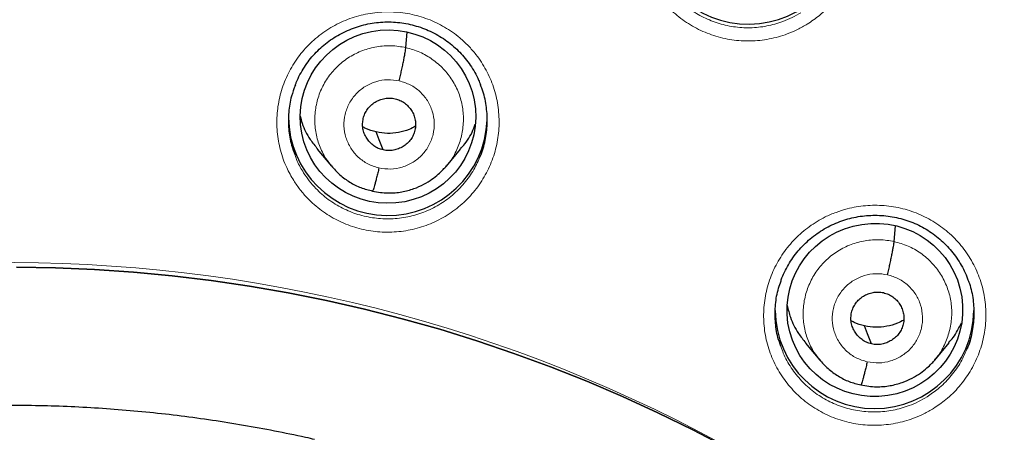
# Model space of a CAD drawing. Header units: millimetres. Extents: x 8 to 2236, y 12 to 2208.
# Tile 83 of 173: x 1087 to 1104, y 1899 to 1906. Entities that reach past the tile are written whole.
import ezdxf

# ---------------------------------------------------------------- set-up
doc = ezdxf.new("R2010")
doc.units = ezdxf.units.MM

msp = doc.modelspace()

# ---------------------------------------------------------------- linework, layer by layer
at = {"color": 7, "linetype": 'Continuous', "lineweight": 30}
for p, q in [((1093.967, 1905.817), (1093.99, 1906.079)), ((1092.452, 1904.084), (1092.697, 1903.79)), ((1094.66, 1903.789), (1094.904, 1904.083)), ((1102.317, 1902.504), (1102.341, 1902.773)), ((1100.801, 1900.77), (1101.047, 1900.476)), ((1103.011, 1900.479), (1103.255, 1900.774)), ((1103.015, 1900.493), (1103.007, 1900.483))]:
    msp.add_line(p, q, dxfattribs=at)
at = {"color": 7, "linetype": 'Continuous', "lineweight": 30, "flags": 128}
for points in [[(1093.578, 1904.068), (1093.512, 1904.24), (1093.461, 1904.376)], [(1087.306, 1902.066), (1087.974, 1902.055), (1088.641, 1902.026), (1089.307, 1901.981), (1089.972, 1901.918), (1090.635, 1901.839), (1091.295, 1901.742), (1091.953, 1901.628), (1092.607, 1901.497), (1093.258, 1901.35), (1093.904, 1901.186), (1094.546, 1901.005), (1095.183, 1900.808), (1095.815, 1900.594), (1096.44, 1900.364), (1097.059, 1900.119), (1097.672, 1899.857), (1098.277, 1899.58), (1098.874, 1899.287), (1099.464, 1898.979)], [(1099.464, 1898.979), (1098.874, 1899.287), (1098.277, 1899.58), (1097.672, 1899.857), (1097.059, 1900.119), (1096.44, 1900.364), (1095.815, 1900.594), (1095.183, 1900.808), (1094.546, 1901.005), (1093.904, 1901.186), (1093.258, 1901.35), (1092.607, 1901.497), (1091.953, 1901.628), (1091.295, 1901.742), (1090.635, 1901.839), (1089.972, 1901.918), (1089.307, 1901.981), (1088.641, 1902.026), (1087.974, 1902.055), (1087.306, 1902.066)], [(1101.928, 1900.755), (1101.863, 1900.928), (1101.811, 1901.063)]]:
    msp.add_lwpolyline(points, dxfattribs=at)
at = {"color": 7, "linetype": 'Continuous', "lineweight": 30}
for centre, radius, start, end in [((1099.824, 1907.918), 1.7, 182.2275, 359.1508), ((1093.659, 1904.651), 1.701, 180.8518, 357.6092), ((1101.981, 1901.35), 1.7, 180.8369, 359.1631)]:
    msp.add_arc(centre, radius, start, end, dxfattribs=at)
at = {"color": 252, "linetype": 'Continuous', "lineweight": 0}
msp.add_arc((1087.204, 1876.693), 25.451, 358.8948, 180.82, dxfattribs=at)
at = {"color": 7, "linetype": 'Continuous', "lineweight": 30}
for centre, major_axis, ratio in [((1093.662, 1904.638), (1.495, 0.135), 0.986364), ((1101.987, 1901.336), (1.486, 0.226), 0.983473)]:
    msp.add_ellipse(centre, major_axis=major_axis, ratio=ratio, dxfattribs=at)
for points, knots in [([(1134.331, 1875.353), (1134.343, 1875.496), (1134.37, 1875.795), (1134.405, 1876.267), (1134.438, 1876.783), (1134.468, 1877.344), (1134.492, 1877.949), (1134.509, 1878.6), (1134.517, 1879.273), (1134.515, 1879.968), (1134.502, 1880.682), (1134.478, 1881.433), (1134.439, 1882.213), (1134.386, 1883.01), (1134.3, 1884.018), (1134.166, 1885.231), (1133.964, 1886.642), (1133.716, 1888.042), (1133.424, 1889.428), (1133.09, 1890.8), (1132.706, 1892.187), (1132.271, 1893.587), (1131.781, 1894.997), (1131.249, 1896.386), (1130.717, 1897.653), (1130.197, 1898.802), (1129.702, 1899.827), (1129.194, 1900.818), (1128.675, 1901.776), (1128.146, 1902.701), (1127.609, 1903.593), (1127.07, 1904.445), (1126.531, 1905.259), (1125.993, 1906.036), (1125.459, 1906.776), (1124.93, 1907.479), (1124.407, 1908.147), (1123.893, 1908.78), (1123.388, 1909.38), (1122.888, 1909.954), (1122.384, 1910.514), (1121.862, 1911.075), (1121.315, 1911.645), (1120.737, 1912.226), (1120.124, 1912.821), (1119.474, 1913.428), (1118.785, 1914.046), (1118.061, 1914.67), (1117.301, 1915.298), (1116.502, 1915.929), (1115.665, 1916.56), (1114.895, 1917.113), (1114.195, 1917.596), (1113.566, 1918.014), (1112.898, 1918.443), (1112.188, 1918.88), (1111.437, 1919.324), (1110.642, 1919.774), (1109.828, 1920.213), (1108.996, 1920.64), (1108.149, 1921.055), (1107.262, 1921.468), (1106.336, 1921.876), (1105.369, 1922.277), (1104.377, 1922.663), (1103.361, 1923.034), (1102.322, 1923.386), (1101.245, 1923.725), (1100.13, 1924.048), (1098.977, 1924.352), (1097.787, 1924.634), (1096.558, 1924.894), (1095.338, 1925.118), (1094.127, 1925.309), (1092.931, 1925.468), (1091.706, 1925.598), (1090.454, 1925.7), (1089.175, 1925.766), (1088.142, 1925.798), (1087.535, 1925.794), (1087.363, 1925.793)], [0, 0, 0, 0, 0.005494, 0.011571, 0.018232, 0.025477, 0.033308, 0.041725, 0.050729, 0.059499, 0.068765, 0.078526, 0.088784, 0.099248, 0.109693, 0.128299, 0.146842, 0.165323, 0.183741, 0.202094, 0.22038, 0.23985, 0.259237, 0.278535, 0.297739, 0.31276, 0.327599, 0.342038, 0.35607, 0.369968, 0.383443, 0.396496, 0.409128, 0.421342, 0.433138, 0.444517, 0.455459, 0.465991, 0.476113, 0.485829, 0.495456, 0.505282, 0.515477, 0.526042, 0.536979, 0.548521, 0.560452, 0.572772, 0.585484, 0.598589, 0.612092, 0.625996, 0.635216, 0.644931, 0.655143, 0.665856, 0.677074, 0.688802, 0.701041, 0.712712, 0.724817, 0.737359, 0.750338, 0.763757, 0.777618, 0.791262, 0.80531, 0.819761, 0.834616, 0.849872, 0.865529, 0.881585, 0.898037, 0.913147, 0.928574, 0.944316, 0.960371, 0.976739, 0.993419, 1, 1, 1, 1]), ([(1042.547, 1883.607), (1042.551, 1883.635), (1042.588, 1883.908), (1042.669, 1884.425), (1042.793, 1885.157), (1042.93, 1885.886), (1043.079, 1886.614), (1043.241, 1887.338), (1043.415, 1888.06), (1043.601, 1888.779), (1043.8, 1889.495), (1044.01, 1890.207), (1044.233, 1890.916), (1044.468, 1891.622), (1044.714, 1892.323), (1044.973, 1893.02), (1045.243, 1893.713), (1045.526, 1894.401), (1045.819, 1895.084), (1046.125, 1895.763), (1046.442, 1896.436), (1046.77, 1897.105), (1047.11, 1897.767), (1047.461, 1898.424), (1047.823, 1899.075), (1048.196, 1899.721), (1048.58, 1900.36), (1048.975, 1900.992), (1049.381, 1901.618), (1049.797, 1902.237), (1050.223, 1902.85), (1050.66, 1903.455), (1051.108, 1904.053), (1051.565, 1904.644), (1052.032, 1905.227), (1052.51, 1905.802), (1052.996, 1906.37), (1053.493, 1906.929), (1053.999, 1907.48), (1054.514, 1908.023), (1055.039, 1908.557), (1055.572, 1909.083), (1056.114, 1909.599), (1056.666, 1910.107), (1057.225, 1910.606), (1057.793, 1911.095), (1058.369, 1911.575), (1058.954, 1912.046), (1059.546, 1912.507), (1060.146, 1912.958), (1060.754, 1913.399), (1061.369, 1913.83), (1061.991, 1914.251), (1062.62, 1914.662), (1063.257, 1915.062), (1063.9, 1915.452), (1064.549, 1915.832), (1065.205, 1916.2), (1065.867, 1916.558), (1066.535, 1916.905), (1067.209, 1917.241), (1067.889, 1917.566), (1068.574, 1917.879), (1069.264, 1918.182), (1069.959, 1918.473), (1070.659, 1918.752), (1071.364, 1919.02), (1072.073, 1919.277), (1072.787, 1919.522), (1073.504, 1919.755), (1074.226, 1919.976), (1074.951, 1920.185), (1075.679, 1920.383), (1076.411, 1920.568), (1077.146, 1920.742), (1077.884, 1920.903), (1078.624, 1921.053), (1079.367, 1921.19), (1080.112, 1921.315), (1080.859, 1921.428), (1081.608, 1921.528), (1082.358, 1921.616), (1083.11, 1921.692), (1083.863, 1921.756), (1084.617, 1921.807), (1085.372, 1921.846), (1086.127, 1921.872), (1086.791, 1921.885), (1087.203, 1921.886), (1087.363, 1921.887)], [0, 0, 0, 0, 0.001332, 0.012995, 0.024659, 0.036323, 0.047987, 0.05965, 0.071314, 0.082978, 0.094641, 0.106305, 0.117968, 0.129632, 0.141295, 0.152959, 0.164622, 0.176286, 0.187949, 0.199612, 0.211275, 0.222939, 0.234602, 0.246265, 0.257928, 0.269591, 0.281254, 0.292916, 0.304579, 0.316242, 0.327905, 0.339567, 0.35123, 0.362892, 0.374555, 0.386217, 0.39788, 0.409542, 0.421204, 0.432866, 0.444528, 0.45619, 0.467852, 0.479514, 0.491176, 0.502838, 0.5145, 0.526161, 0.537823, 0.549484, 0.561146, 0.572807, 0.584469, 0.59613, 0.607791, 0.619453, 0.631114, 0.642775, 0.654436, 0.666097, 0.677758, 0.689419, 0.70108, 0.712741, 0.724401, 0.736062, 0.747723, 0.759384, 0.771044, 0.782705, 0.794366, 0.806026, 0.817687, 0.829347, 0.841008, 0.852668, 0.864328, 0.875989, 0.887649, 0.89931, 0.91097, 0.92263, 0.934291, 0.945951, 0.957611, 0.969271, 0.980932, 0.992592, 1, 1, 1, 1]), ([(1087.363, 1921.887), (1087.495, 1921.886), (1087.879, 1921.885), (1088.515, 1921.874), (1089.27, 1921.849), (1090.025, 1921.812), (1090.779, 1921.762), (1091.532, 1921.7), (1092.284, 1921.625), (1093.035, 1921.538), (1093.784, 1921.439), (1094.531, 1921.328), (1095.277, 1921.204), (1096.02, 1921.069), (1096.76, 1920.921), (1097.498, 1920.761), (1098.233, 1920.588), (1098.966, 1920.404), (1099.695, 1920.208), (1100.42, 1920), (1101.142, 1919.78), (1101.86, 1919.548), (1102.574, 1919.305), (1103.283, 1919.05), (1103.989, 1918.783), (1104.689, 1918.504), (1105.385, 1918.215), (1106.076, 1917.914), (1106.762, 1917.601), (1107.442, 1917.278), (1108.116, 1916.943), (1108.785, 1916.597), (1109.448, 1916.241), (1110.104, 1915.873), (1110.755, 1915.495), (1111.398, 1915.106), (1112.035, 1914.707), (1112.666, 1914.298), (1113.289, 1913.878), (1113.904, 1913.448), (1114.513, 1913.008), (1115.114, 1912.558), (1115.707, 1912.098), (1116.292, 1911.628), (1116.869, 1911.149), (1117.438, 1910.661), (1117.999, 1910.163), (1118.551, 1909.657), (1119.094, 1909.141), (1119.629, 1908.616), (1120.154, 1908.083), (1120.67, 1907.541), (1121.177, 1906.991), (1121.675, 1906.433), (1122.163, 1905.866), (1122.641, 1905.292), (1123.11, 1904.71), (1123.568, 1904.12), (1124.017, 1903.523), (1124.455, 1902.918), (1124.883, 1902.307), (1125.3, 1901.688), (1125.707, 1901.063), (1126.103, 1900.431), (1126.488, 1899.793), (1126.862, 1899.148), (1127.226, 1898.498), (1127.578, 1897.841), (1127.919, 1897.179), (1128.248, 1896.512), (1128.567, 1895.839), (1128.873, 1895.161), (1129.169, 1894.478), (1129.452, 1893.79), (1129.724, 1893.098), (1129.984, 1892.401), (1130.232, 1891.701), (1130.468, 1890.996), (1130.692, 1890.287), (1130.904, 1889.575), (1131.104, 1888.86), (1131.292, 1888.141), (1131.467, 1887.42), (1131.63, 1886.695), (1131.781, 1885.968), (1131.919, 1885.239), (1132.045, 1884.508), (1132.153, 1883.811), (1132.214, 1883.357), (1132.242, 1883.148)], [0, 0, 0, 0, 0.006061, 0.017637, 0.029213, 0.040789, 0.052365, 0.063941, 0.075517, 0.087093, 0.098669, 0.110245, 0.121821, 0.133397, 0.144973, 0.156549, 0.168125, 0.179701, 0.191277, 0.202853, 0.214429, 0.226006, 0.237582, 0.249158, 0.260734, 0.272311, 0.283887, 0.295464, 0.30704, 0.318617, 0.330193, 0.34177, 0.353346, 0.364923, 0.3765, 0.388076, 0.399653, 0.41123, 0.422807, 0.434384, 0.445961, 0.457538, 0.469115, 0.480692, 0.49227, 0.503847, 0.515424, 0.527002, 0.538579, 0.550157, 0.561734, 0.573312, 0.584889, 0.596467, 0.608045, 0.619623, 0.631201, 0.642779, 0.654357, 0.665935, 0.677513, 0.689091, 0.70067, 0.712248, 0.723826, 0.735405, 0.746983, 0.758562, 0.770141, 0.781719, 0.793298, 0.804877, 0.816456, 0.828035, 0.839614, 0.851193, 0.862772, 0.874351, 0.88593, 0.897509, 0.909088, 0.920667, 0.932247, 0.943826, 0.955405, 0.966985, 0.978564, 0.990143, 1, 1, 1, 1]), ([(1092.075, 1905.172), (1092.081, 1905.189), (1092.104, 1905.252), (1092.155, 1905.356), (1092.229, 1905.483), (1092.314, 1905.603), (1092.408, 1905.714), (1092.51, 1905.815), (1092.621, 1905.907), (1092.74, 1905.989), (1092.866, 1906.062), (1093, 1906.124), (1093.138, 1906.175), (1093.281, 1906.215), (1093.426, 1906.242), (1093.572, 1906.256), (1093.718, 1906.258), (1093.862, 1906.247), (1094.005, 1906.224), (1094.146, 1906.188), (1094.284, 1906.141), (1094.419, 1906.082), (1094.548, 1906.011), (1094.67, 1905.931), (1094.785, 1905.84), (1094.89, 1905.74), (1094.985, 1905.633), (1095.071, 1905.517), (1095.146, 1905.394), (1095.205, 1905.281), (1095.233, 1905.208), (1095.244, 1905.18)], [0, 0, 0, 0, 0.013158, 0.049536, 0.085898, 0.122011, 0.157712, 0.192912, 0.227903, 0.263232, 0.298947, 0.334945, 0.3711, 0.407266, 0.443286, 0.479059, 0.514526, 0.549642, 0.58489, 0.620433, 0.656216, 0.692162, 0.72818, 0.76414, 0.799957, 0.83557, 0.870881, 0.906185, 0.941805, 0.977681, 1, 1, 1, 1]), ([(1093.854, 1905.25), (1093.861, 1905.279), (1093.875, 1905.339), (1093.894, 1905.429), (1093.913, 1905.516), (1093.93, 1905.598), (1093.944, 1905.671), (1093.955, 1905.733), (1093.963, 1905.785), (1093.966, 1905.807), (1093.967, 1905.817)], [0, 0, 0, 0, 0.123867, 0.248524, 0.373856, 0.499454, 0.625016, 0.750474, 0.87556, 1, 1, 1, 1]), ([(1092.077, 1905.173), (1092.053, 1905.112), (1091.996, 1904.964), (1091.957, 1904.71), (1091.958, 1904.427), (1091.996, 1904.18), (1092.051, 1904.037), (1092.073, 1903.982)], [0, 0, 0, 0, 0.160131, 0.389446, 0.625399, 0.854492, 1, 1, 1, 1]), ([(1095.241, 1903.969), (1095.245, 1903.977), (1095.29, 1904.069), (1095.334, 1904.265), (1095.368, 1904.546), (1095.345, 1904.832), (1095.302, 1905.045), (1095.252, 1905.157), (1095.241, 1905.181)], [0, 0, 0, 0, 0.021809, 0.247286, 0.479293, 0.704625, 0.93648, 1, 1, 1, 1]), ([(1093.578, 1904.068), (1093.55, 1904.076), (1093.492, 1904.092), (1093.416, 1904.139), (1093.349, 1904.198), (1093.295, 1904.268), (1093.254, 1904.347), (1093.23, 1904.431), (1093.224, 1904.519), (1093.236, 1904.607), (1093.264, 1904.69), (1093.309, 1904.767), (1093.368, 1904.833), (1093.439, 1904.886), (1093.519, 1904.926), (1093.605, 1904.95), (1093.695, 1904.959), (1093.753, 1904.949), (1093.783, 1904.944)], [0, 0, 0, 0, 0.062616, 0.125091, 0.187746, 0.25048, 0.313048, 0.375343, 0.437605, 0.5, 0.562395, 0.624657, 0.686951, 0.74952, 0.812253, 0.874909, 0.937384, 1, 1, 1, 1]), ([(1093.783, 1904.944), (1093.811, 1904.936), (1093.868, 1904.919), (1093.945, 1904.873), (1094.011, 1904.814), (1094.066, 1904.744), (1094.106, 1904.665), (1094.13, 1904.58), (1094.136, 1904.493), (1094.125, 1904.405), (1094.096, 1904.322), (1094.052, 1904.245), (1093.993, 1904.179), (1093.922, 1904.126), (1093.841, 1904.086), (1093.755, 1904.062), (1093.666, 1904.053), (1093.607, 1904.063), (1093.578, 1904.068)], [0, 0, 0, 0, 0.062616, 0.125092, 0.187747, 0.25048, 0.313049, 0.375344, 0.437606, 0.500001, 0.562396, 0.624658, 0.686952, 0.74952, 0.812254, 0.874909, 0.937384, 1, 1, 1, 1]), ([(1092.161, 1904.644), (1092.171, 1904.604), (1092.205, 1904.464), (1092.304, 1904.272), (1092.414, 1904.14), (1092.457, 1904.088)], [0, 0, 0, 0, 0.193261, 0.678503, 1, 1, 1, 1]), ([(1093.461, 1904.376), (1093.399, 1904.391), (1093.317, 1904.411), (1093.247, 1904.455), (1093.231, 1904.465)], [0, 0, 0, 0, 0.769869, 1, 1, 1, 1]), ([(1094.131, 1904.473), (1094.096, 1904.454), (1094.004, 1904.405), (1093.841, 1904.363), (1093.65, 1904.343), (1093.524, 1904.365), (1093.461, 1904.376)], [0, 0, 0, 0, 0.17264, 0.448748, 0.724064, 1, 1, 1, 1]), ([(1094.899, 1904.087), (1094.925, 1904.116), (1095.02, 1904.22), (1095.105, 1904.367), (1095.144, 1904.488), (1095.151, 1904.512)], [0, 0, 0, 0, 0.22986, 0.850577, 1, 1, 1, 1]), ([(1092.693, 1903.797), (1092.74, 1903.744), (1092.835, 1903.639), (1093.007, 1903.515), (1093.195, 1903.418), (1093.331, 1903.384), (1093.399, 1903.367)], [0, 0, 0, 0, 0.251416, 0.501919, 0.751256, 1, 1, 1, 1]), ([(1093.399, 1903.367), (1093.443, 1903.358), (1093.53, 1903.34), (1093.658, 1903.332), (1093.78, 1903.336), (1093.93, 1903.356), (1094.097, 1903.4), (1094.269, 1903.476), (1094.409, 1903.561), (1094.517, 1903.647), (1094.599, 1903.726), (1094.643, 1903.777), (1094.662, 1903.799)], [0, 0, 0, 0, 0.096242, 0.187641, 0.274448, 0.356775, 0.507978, 0.64145, 0.757215, 0.855424, 0.936282, 1, 1, 1, 1]), ([(1093.507, 1903.762), (1093.5, 1903.733), (1093.486, 1903.675), (1093.466, 1903.595), (1093.448, 1903.524), (1093.431, 1903.462), (1093.417, 1903.414), (1093.406, 1903.381), (1093.402, 1903.372), (1093.399, 1903.368)], [0, 0, 0, 0, 0.1474124, 0.2939272, 0.4398243, 0.5851527, 0.7301907, 0.8755675, 1, 1, 1, 1]), ([(1100.38, 1901.829), (1100.382, 1901.835), (1100.398, 1901.888), (1100.441, 1901.982), (1100.507, 1902.109), (1100.585, 1902.23), (1100.674, 1902.345), (1100.773, 1902.452), (1100.881, 1902.552), (1100.998, 1902.642), (1101.121, 1902.721), (1101.251, 1902.79), (1101.385, 1902.847), (1101.523, 1902.892), (1101.665, 1902.925), (1101.809, 1902.946), (1101.955, 1902.955), (1102.103, 1902.951), (1102.249, 1902.935), (1102.394, 1902.907), (1102.535, 1902.867), (1102.671, 1902.815), (1102.801, 1902.752), (1102.924, 1902.678), (1103.041, 1902.594), (1103.151, 1902.499), (1103.254, 1902.395), (1103.347, 1902.282), (1103.43, 1902.162), (1103.501, 1902.036), (1103.549, 1901.937), (1103.569, 1901.879), (1103.573, 1901.867)], [0, 0, 0, 0, 0.005003, 0.040087, 0.074814, 0.109657, 0.144773, 0.180111, 0.215595, 0.251135, 0.286606, 0.321927, 0.357039, 0.39184, 0.42658, 0.461621, 0.496904, 0.532347, 0.567858, 0.603312, 0.638629, 0.673756, 0.708568, 0.743152, 0.778072, 0.813321, 0.848803, 0.884399, 0.919949, 0.955306, 0.990365, 1, 1, 1, 1]), ([(1102.204, 1901.936), (1102.211, 1901.966), (1102.225, 1902.026), (1102.245, 1902.115), (1102.263, 1902.202), (1102.28, 1902.284), (1102.294, 1902.358), (1102.305, 1902.42), (1102.313, 1902.471), (1102.316, 1902.493), (1102.317, 1902.504)], [0, 0, 0, 0, 0.123741, 0.248376, 0.373743, 0.499396, 0.625013, 0.750521, 0.875624, 1, 1, 1, 1]), ([(1100.381, 1900.715), (1100.363, 1900.765), (1100.311, 1900.903), (1100.278, 1901.146), (1100.282, 1901.43), (1100.319, 1901.661), (1100.369, 1901.789), (1100.385, 1901.829)], [0, 0, 0, 0, 0.140382, 0.389643, 0.638906, 0.888227, 1, 1, 1, 1]), ([(1103.569, 1901.867), (1103.581, 1901.841), (1103.63, 1901.727), (1103.671, 1901.511), (1103.689, 1901.227), (1103.651, 1900.945), (1103.606, 1900.756), (1103.563, 1900.669), (1103.562, 1900.668)], [0, 0, 0, 0, 0.070598, 0.301708, 0.53297, 0.764232, 0.995501, 1, 1, 1, 1]), ([(1101.928, 1900.755), (1101.9, 1900.763), (1101.843, 1900.779), (1101.766, 1900.826), (1101.699, 1900.884), (1101.645, 1900.954), (1101.605, 1901.033), (1101.58, 1901.118), (1101.575, 1901.205), (1101.586, 1901.293), (1101.615, 1901.376), (1101.659, 1901.453), (1101.718, 1901.519), (1101.789, 1901.572), (1101.869, 1901.612), (1101.955, 1901.636), (1102.045, 1901.645), (1102.103, 1901.636), (1102.133, 1901.631)], [0, 0, 0, 0, 0.062615, 0.125091, 0.187748, 0.250482, 0.313049, 0.37534, 0.437598, 0.499992, 0.562388, 0.624652, 0.686948, 0.749516, 0.81225, 0.874906, 0.937383, 1, 1, 1, 1]), ([(1102.133, 1901.631), (1102.161, 1901.623), (1102.218, 1901.606), (1102.295, 1901.56), (1102.362, 1901.502), (1102.416, 1901.431), (1102.456, 1901.353), (1102.481, 1901.268), (1102.486, 1901.18), (1102.475, 1901.093), (1102.446, 1901.01), (1102.402, 1900.933), (1102.343, 1900.867), (1102.272, 1900.814), (1102.192, 1900.774), (1102.106, 1900.749), (1102.016, 1900.74), (1101.958, 1900.75), (1101.928, 1900.755)], [0, 0, 0, 0, 0.062615, 0.125092, 0.187748, 0.250482, 0.313049, 0.375341, 0.437599, 0.499993, 0.562389, 0.624653, 0.686949, 0.749517, 0.812251, 0.874906, 0.937383, 1, 1, 1, 1]), ([(1100.488, 1901.414), (1100.504, 1901.345), (1100.544, 1901.177), (1100.654, 1900.957), (1100.763, 1900.826), (1100.807, 1900.774)], [0, 0, 0, 0, 0.292977, 0.719163, 1, 1, 1, 1]), ([(1101.811, 1901.063), (1101.749, 1901.078), (1101.668, 1901.098), (1101.597, 1901.142), (1101.581, 1901.152)], [0, 0, 0, 0, 0.76966, 1, 1, 1, 1]), ([(1102.481, 1901.162), (1102.446, 1901.143), (1102.354, 1901.094), (1102.191, 1901.051), (1102, 1901.031), (1101.874, 1901.052), (1101.811, 1901.063)], [0, 0, 0, 0, 0.172896, 0.448917, 0.72415, 1, 1, 1, 1]), ([(1103.25, 1900.779), (1103.276, 1900.806), (1103.367, 1900.905), (1103.426, 1901.027), (1103.468, 1901.115)], [0, 0, 0, 0, 0.280432, 1, 1, 1, 1]), ([(1101.038, 1900.487), (1101.086, 1900.434), (1101.182, 1900.328), (1101.355, 1900.203), (1101.544, 1900.105), (1101.681, 1900.072), (1101.749, 1900.055)], [0, 0, 0, 0, 0.2517979, 0.5023841, 0.7515563, 1, 1, 1, 1]), ([(1101.749, 1900.055), (1101.794, 1900.046), (1101.88, 1900.029), (1102.009, 1900.021), (1102.131, 1900.025), (1102.28, 1900.045), (1102.448, 1900.09), (1102.622, 1900.165), (1102.763, 1900.251), (1102.873, 1900.337), (1102.957, 1900.417), (1103.001, 1900.468), (1103.021, 1900.491)], [0, 0, 0, 0, 0.095608, 0.186462, 0.272826, 0.354816, 0.505661, 0.639151, 0.755234, 0.853983, 0.935511, 1, 1, 1, 1]), ([(1101.857, 1900.449), (1101.85, 1900.421), (1101.836, 1900.363), (1101.817, 1900.284), (1101.798, 1900.214), (1101.782, 1900.153), (1101.768, 1900.105), (1101.757, 1900.071), (1101.752, 1900.061), (1101.75, 1900.057)], [0, 0, 0, 0, 0.14762, 0.293761, 0.439565, 0.585347, 0.731008, 0.876458, 1, 1, 1, 1]), ([(1064.144, 1878.348), (1064.146, 1878.38), (1064.156, 1878.587), (1064.187, 1878.971), (1064.238, 1879.498), (1064.302, 1880.024), (1064.379, 1880.548), (1064.469, 1881.07), (1064.571, 1881.591), (1064.685, 1882.108), (1064.812, 1882.623), (1064.951, 1883.135), (1065.102, 1883.644), (1065.265, 1884.149), (1065.44, 1884.65), (1065.627, 1885.146), (1065.826, 1885.639), (1066.036, 1886.127), (1066.258, 1886.61), (1066.491, 1887.087), (1066.736, 1887.559), (1066.992, 1888.026), (1067.259, 1888.486), (1067.537, 1888.94), (1067.826, 1889.388), (1068.125, 1889.829), (1068.435, 1890.263), (1068.755, 1890.689), (1069.085, 1891.108), (1069.424, 1891.52), (1069.774, 1891.924), (1070.133, 1892.319), (1070.502, 1892.706), (1070.879, 1893.085), (1071.266, 1893.455), (1071.661, 1893.816), (1072.065, 1894.167), (1072.476, 1894.51), (1072.896, 1894.842), (1073.324, 1895.166), (1073.76, 1895.479), (1074.202, 1895.782), (1074.652, 1896.075), (1075.109, 1896.357), (1075.572, 1896.629), (1076.042, 1896.891), (1076.517, 1897.141), (1076.999, 1897.38), (1077.486, 1897.609), (1077.979, 1897.826), (1078.476, 1898.032), (1078.978, 1898.226), (1079.485, 1898.409), (1079.996, 1898.58), (1080.511, 1898.739), (1081.029, 1898.887), (1081.551, 1899.022), (1082.076, 1899.146), (1082.604, 1899.257), (1083.134, 1899.357), (1083.667, 1899.444), (1084.201, 1899.519), (1084.737, 1899.582), (1085.275, 1899.632), (1085.813, 1899.67), (1086.352, 1899.696), (1086.892, 1899.709), (1087.432, 1899.71), (1087.971, 1899.699), (1088.511, 1899.675), (1089.049, 1899.639), (1089.587, 1899.591), (1090.123, 1899.53), (1090.658, 1899.457), (1091.191, 1899.372), (1091.721, 1899.274), (1092.126, 1899.191), (1092.354, 1899.139), (1092.406, 1899.128)], [0, 0, 0, 0, 0.002386, 0.015825, 0.029263, 0.042702, 0.05614, 0.069578, 0.083016, 0.096454, 0.109892, 0.123329, 0.136766, 0.150203, 0.16364, 0.177076, 0.190512, 0.203948, 0.217383, 0.230818, 0.244253, 0.257687, 0.271121, 0.284554, 0.297987, 0.311419, 0.324851, 0.338283, 0.351714, 0.365145, 0.378575, 0.392005, 0.405434, 0.418863, 0.432291, 0.445719, 0.459146, 0.472573, 0.486, 0.499426, 0.512851, 0.526276, 0.539701, 0.553126, 0.566549, 0.579973, 0.593396, 0.606819, 0.620241, 0.633664, 0.647085, 0.660507, 0.673928, 0.687349, 0.70077, 0.71419, 0.72761, 0.74103, 0.75445, 0.767869, 0.781289, 0.794708, 0.808127, 0.821546, 0.834965, 0.848384, 0.861802, 0.875221, 0.88864, 0.902058, 0.915477, 0.928896, 0.942315, 0.955734, 0.969152, 0.982572, 0.995991, 1, 1, 1, 1])]:
    msp.add_open_spline(points, degree=3, knots=knots, dxfattribs=at)
at = {"color": 252, "linetype": 'Continuous', "lineweight": 0}
for points, knots in [([(1087.363, 1925.779), (1088.755, 1925.744), (1091.539, 1925.674), (1095.682, 1925.11), (1099.759, 1924.215), (1103.74, 1922.963), (1107.592, 1921.372), (1111.286, 1919.453), (1114.793, 1917.22), (1118.085, 1914.692), (1121.136, 1911.889), (1123.923, 1908.831), (1126.423, 1905.544), (1128.618, 1902.052), (1130.49, 1898.384), (1132.024, 1894.568), (1133.208, 1890.633), (1134.036, 1886.611), (1134.486, 1882.534), (1134.604, 1878.822), (1134.407, 1876.49), (1134.325, 1875.52)], [0, 0, 0, 0, 0.05344, 0.10688, 0.16032, 0.21376, 0.267199, 0.320639, 0.374079, 0.427519, 0.480959, 0.534399, 0.587839, 0.641279, 0.694719, 0.748159, 0.801598, 0.855038, 0.908478, 0.961918, 1, 1, 1, 1]), ([(1100.83, 1906.217), (1100.902, 1906.266), (1101.062, 1906.374), (1101.276, 1906.586), (1101.465, 1906.844), (1101.607, 1907.131), (1101.699, 1907.437), (1101.737, 1907.754), (1101.721, 1908.073), (1101.651, 1908.384), (1101.53, 1908.68), (1101.359, 1908.95), (1101.146, 1909.188), (1100.895, 1909.387), (1100.615, 1909.541), (1100.312, 1909.646), (1099.995, 1909.699), (1099.674, 1909.699), (1099.397, 1909.652), (1099.168, 1909.581), (1098.947, 1909.486), (1098.707, 1909.34), (1098.463, 1909.131), (1098.258, 1908.884), (1098.098, 1908.607), (1097.987, 1908.307), (1097.928, 1907.993), (1097.924, 1907.674), (1097.973, 1907.359), (1098.076, 1907.057), (1098.228, 1906.776), (1098.426, 1906.525), (1098.663, 1906.31), (1098.934, 1906.139), (1099.229, 1906.015), (1099.542, 1905.942), (1099.863, 1905.922), (1100.182, 1905.956), (1100.45, 1906.031), (1100.665, 1906.122), (1100.775, 1906.185), (1100.83, 1906.217)], [0, 0, 0, 0, 0.021744, 0.048601, 0.075458, 0.102345, 0.129232, 0.156131, 0.18303, 0.209917, 0.236804, 0.263661, 0.290518, 0.31734, 0.344162, 0.370959, 0.397756, 0.424549, 0.451343, 0.468033, 0.484724, 0.5116, 0.538476, 0.565351, 0.592227, 0.61912, 0.646013, 0.672911, 0.699808, 0.726688, 0.753567, 0.780413, 0.807259, 0.834071, 0.860883, 0.887677, 0.91447, 0.941267, 0.968064, 0.984032, 1, 1, 1, 1]), ([(1100.721, 1906.413), (1100.672, 1906.385), (1100.573, 1906.328), (1100.38, 1906.246), (1100.141, 1906.179), (1099.855, 1906.148), (1099.568, 1906.167), (1099.289, 1906.231), (1099.024, 1906.343), (1098.782, 1906.496), (1098.57, 1906.688), (1098.395, 1906.913), (1098.282, 1907.107), (1098.243, 1907.228), (1098.233, 1907.258)], [0, 0, 0, 0, 0.056541, 0.113082, 0.207963, 0.302844, 0.397697, 0.492549, 0.587472, 0.682394, 0.777441, 0.872488, 0.967662, 1, 1, 1, 1]), ([(1092.049, 1903.546), (1092.007, 1903.619), (1091.912, 1903.783), (1091.814, 1904.064), (1091.758, 1904.377), (1091.758, 1904.696), (1091.81, 1905.01), (1091.916, 1905.311), (1092.071, 1905.591), (1092.272, 1905.841), (1092.512, 1906.054), (1092.785, 1906.224), (1093.082, 1906.346), (1093.396, 1906.417), (1093.717, 1906.436), (1094.037, 1906.4), (1094.346, 1906.312), (1094.635, 1906.173), (1094.864, 1906.013), (1095.038, 1905.85), (1095.195, 1905.67), (1095.347, 1905.436), (1095.474, 1905.144), (1095.548, 1904.834), (1095.57, 1904.516), (1095.537, 1904.199), (1095.451, 1903.892), (1095.314, 1903.603), (1095.13, 1903.341), (1094.904, 1903.114), (1094.643, 1902.927), (1094.353, 1902.786), (1094.045, 1902.695), (1093.725, 1902.657), (1093.404, 1902.672), (1093.09, 1902.741), (1092.793, 1902.861), (1092.52, 1903.028), (1092.311, 1903.211), (1092.156, 1903.387), (1092.085, 1903.493), (1092.049, 1903.546)], [0, 0, 0, 0, 0.021334, 0.048175, 0.075017, 0.101884, 0.12875, 0.155633, 0.182515, 0.209396, 0.236278, 0.263143, 0.290008, 0.316848, 0.343688, 0.370505, 0.397322, 0.424129, 0.450936, 0.467641, 0.484346, 0.511203, 0.538061, 0.564917, 0.591773, 0.618646, 0.645519, 0.672403, 0.699287, 0.726165, 0.753043, 0.779901, 0.806759, 0.833591, 0.860423, 0.887235, 0.914047, 0.940854, 0.967661, 0.98383, 1, 1, 1, 1]), ([(1092.707, 1903.786), (1092.67, 1903.83), (1092.58, 1903.938), (1092.483, 1904.141), (1092.417, 1904.38), (1092.402, 1904.627), (1092.435, 1904.873), (1092.515, 1905.108), (1092.638, 1905.325), (1092.802, 1905.512), (1093.001, 1905.664), (1093.226, 1905.774), (1093.468, 1905.839), (1093.72, 1905.86), (1093.884, 1905.832), (1093.967, 1905.817)], [0, 0, 0, 0, 0.055131, 0.133886, 0.212575, 0.291222, 0.369973, 0.448724, 0.527371, 0.60606, 0.684815, 0.76358, 0.842374, 0.921133, 1, 1, 1, 1]), ([(1093.967, 1905.817), (1094.047, 1905.795), (1094.208, 1905.749), (1094.424, 1905.622), (1094.613, 1905.46), (1094.767, 1905.263), (1094.879, 1905.041), (1094.944, 1904.802), (1094.958, 1904.554), (1094.926, 1904.308), (1094.844, 1904.074), (1094.755, 1903.901), (1094.68, 1903.82), (1094.661, 1903.799)], [0, 0, 0, 0, 0.096919, 0.193706, 0.290535, 0.387329, 0.484111, 0.580811, 0.67746, 0.774237, 0.871013, 0.967662, 1, 1, 1, 1]), ([(1093.507, 1903.762), (1093.442, 1903.782), (1093.313, 1903.822), (1093.148, 1903.941), (1093.018, 1904.096), (1092.934, 1904.279), (1092.9, 1904.478), (1092.92, 1904.678), (1092.991, 1904.867), (1093.109, 1905.031), (1093.266, 1905.16), (1093.452, 1905.243), (1093.654, 1905.279), (1093.787, 1905.26), (1093.854, 1905.25)], [0, 0, 0, 0, 0.083336, 0.166671, 0.250005, 0.333339, 0.416674, 0.500003, 0.583336, 0.666668, 0.750003, 0.833337, 0.916667, 1, 1, 1, 1]), ([(1093.854, 1905.25), (1093.918, 1905.23), (1094.047, 1905.19), (1094.213, 1905.071), (1094.343, 1904.916), (1094.427, 1904.733), (1094.461, 1904.534), (1094.441, 1904.333), (1094.37, 1904.145), (1094.251, 1903.981), (1094.094, 1903.852), (1093.909, 1903.769), (1093.707, 1903.732), (1093.574, 1903.752), (1093.507, 1903.762)], [0, 0, 0, 0, 0.083333, 0.166663, 0.249998, 0.333332, 0.416664, 0.499997, 0.583327, 0.666661, 0.749995, 0.833329, 0.916664, 1, 1, 1, 1]), ([(1092.073, 1903.982), (1092.084, 1903.947), (1092.119, 1903.841), (1092.178, 1903.744), (1092.217, 1903.68)], [0, 0, 0, 0, 0.328155, 1, 1, 1, 1]), ([(1092.217, 1903.68), (1092.249, 1903.633), (1092.313, 1903.538), (1092.45, 1903.381), (1092.637, 1903.217), (1092.88, 1903.068), (1093.147, 1902.96), (1093.426, 1902.899), (1093.715, 1902.884), (1094, 1902.918), (1094.277, 1902.999), (1094.535, 1903.125), (1094.77, 1903.292), (1094.97, 1903.496), (1095.134, 1903.722), (1095.206, 1903.888), (1095.241, 1903.969)], [0, 0, 0, 0, 0.045709, 0.091892, 0.166974, 0.244231, 0.319325, 0.396598, 0.471746, 0.549078, 0.624302, 0.701713, 0.777001, 0.854476, 0.929786, 1, 1, 1, 1]), ([(1102.991, 1899.654), (1103.062, 1899.702), (1103.222, 1899.81), (1103.434, 1900.022), (1103.623, 1900.281), (1103.765, 1900.568), (1103.856, 1900.873), (1103.893, 1901.19), (1103.878, 1901.508), (1103.807, 1901.818), (1103.685, 1902.112), (1103.515, 1902.381), (1103.301, 1902.619), (1103.05, 1902.816), (1102.769, 1902.97), (1102.466, 1903.074), (1102.149, 1903.127), (1101.828, 1903.125), (1101.551, 1903.078), (1101.322, 1903.006), (1101.101, 1902.911), (1100.861, 1902.765), (1100.617, 1902.556), (1100.413, 1902.309), (1100.253, 1902.032), (1100.143, 1901.732), (1100.084, 1901.419), (1100.081, 1901.101), (1100.131, 1900.786), (1100.234, 1900.485), (1100.386, 1900.205), (1100.585, 1899.956), (1100.822, 1899.742), (1101.093, 1899.572), (1101.388, 1899.448), (1101.701, 1899.376), (1102.022, 1899.357), (1102.341, 1899.391), (1102.61, 1899.466), (1102.826, 1899.558), (1102.936, 1899.622), (1102.991, 1899.654)], [0, 0, 0, 0, 0.021607, 0.048472, 0.075337, 0.102219, 0.129101, 0.155983, 0.182865, 0.209732, 0.236598, 0.26344, 0.290282, 0.3171, 0.343918, 0.370725, 0.397532, 0.424344, 0.451156, 0.46788, 0.484603, 0.511479, 0.538355, 0.56523, 0.592106, 0.61899, 0.645873, 0.672752, 0.699631, 0.72649, 0.75335, 0.780183, 0.807017, 0.83383, 0.860643, 0.88745, 0.914257, 0.941074, 0.967891, 0.983946, 1, 1, 1, 1]), ([(1101.057, 1900.473), (1101.02, 1900.517), (1100.929, 1900.624), (1100.833, 1900.826), (1100.767, 1901.064), (1100.752, 1901.312), (1100.786, 1901.557), (1100.865, 1901.793), (1100.988, 1902.009), (1101.153, 1902.196), (1101.351, 1902.349), (1101.577, 1902.459), (1101.819, 1902.524), (1102.07, 1902.546), (1102.235, 1902.518), (1102.317, 1902.504)], [0, 0, 0, 0, 0.054689, 0.133481, 0.212206, 0.290889, 0.369676, 0.448464, 0.52715, 0.605876, 0.684668, 0.76347, 0.8423, 0.921096, 1, 1, 1, 1]), ([(1102.317, 1902.504), (1102.397, 1902.481), (1102.558, 1902.437), (1102.775, 1902.31), (1102.964, 1902.148), (1103.117, 1901.952), (1103.229, 1901.73), (1103.294, 1901.491), (1103.308, 1901.244), (1103.276, 1900.998), (1103.194, 1900.764), (1103.106, 1900.592), (1103.032, 1900.512), (1103.015, 1900.493)], [0, 0, 0, 0, 0.097108, 0.194085, 0.291104, 0.388088, 0.485059, 0.581948, 0.678784, 0.775749, 0.872716, 0.969556, 1, 1, 1, 1]), ([(1101.857, 1900.449), (1101.792, 1900.469), (1101.663, 1900.508), (1101.498, 1900.628), (1101.368, 1900.782), (1101.284, 1900.965), (1101.25, 1901.163), (1101.27, 1901.364), (1101.341, 1901.553), (1101.46, 1901.717), (1101.617, 1901.846), (1101.802, 1901.929), (1102.004, 1901.966), (1102.137, 1901.946), (1102.204, 1901.936)], [0, 0, 0, 0, 0.083336, 0.16667, 0.250005, 0.333339, 0.41667, 0.500002, 0.583336, 0.666665, 0.750002, 0.833337, 0.916667, 1, 1, 1, 1]), ([(1102.204, 1901.936), (1102.269, 1901.917), (1102.398, 1901.877), (1102.563, 1901.758), (1102.693, 1901.604), (1102.777, 1901.421), (1102.811, 1901.222), (1102.791, 1901.022), (1102.72, 1900.833), (1102.602, 1900.669), (1102.444, 1900.54), (1102.259, 1900.457), (1102.057, 1900.42), (1101.924, 1900.44), (1101.857, 1900.449)], [0, 0, 0, 0, 0.083333, 0.166663, 0.249997, 0.333334, 0.416662, 0.499996, 0.583328, 0.666659, 0.749994, 0.833329, 0.916664, 1, 1, 1, 1]), ([(1102.88, 1899.852), (1102.831, 1899.823), (1102.732, 1899.766), (1102.539, 1899.684), (1102.299, 1899.616), (1102.013, 1899.585), (1101.727, 1899.603), (1101.447, 1899.667), (1101.182, 1899.777), (1100.94, 1899.929), (1100.727, 1900.12), (1100.552, 1900.345), (1100.435, 1900.546), (1100.394, 1900.675), (1100.381, 1900.715)], [0, 0, 0, 0, 0.056292, 0.112585, 0.206615, 0.300645, 0.39462, 0.488594, 0.582593, 0.676593, 0.770666, 0.86474, 0.958909, 1, 1, 1, 1]), ([(1103.562, 1900.668), (1103.524, 1900.583), (1103.447, 1900.411), (1103.276, 1900.182), (1103.087, 1899.992), (1102.944, 1899.895), (1102.88, 1899.852)], [0, 0, 0, 0, 0.259193, 0.523366, 0.787538, 1, 1, 1, 1])]:
    msp.add_open_spline(points, degree=3, knots=knots, dxfattribs=at)

doc.saveas('drawing.dxf')
